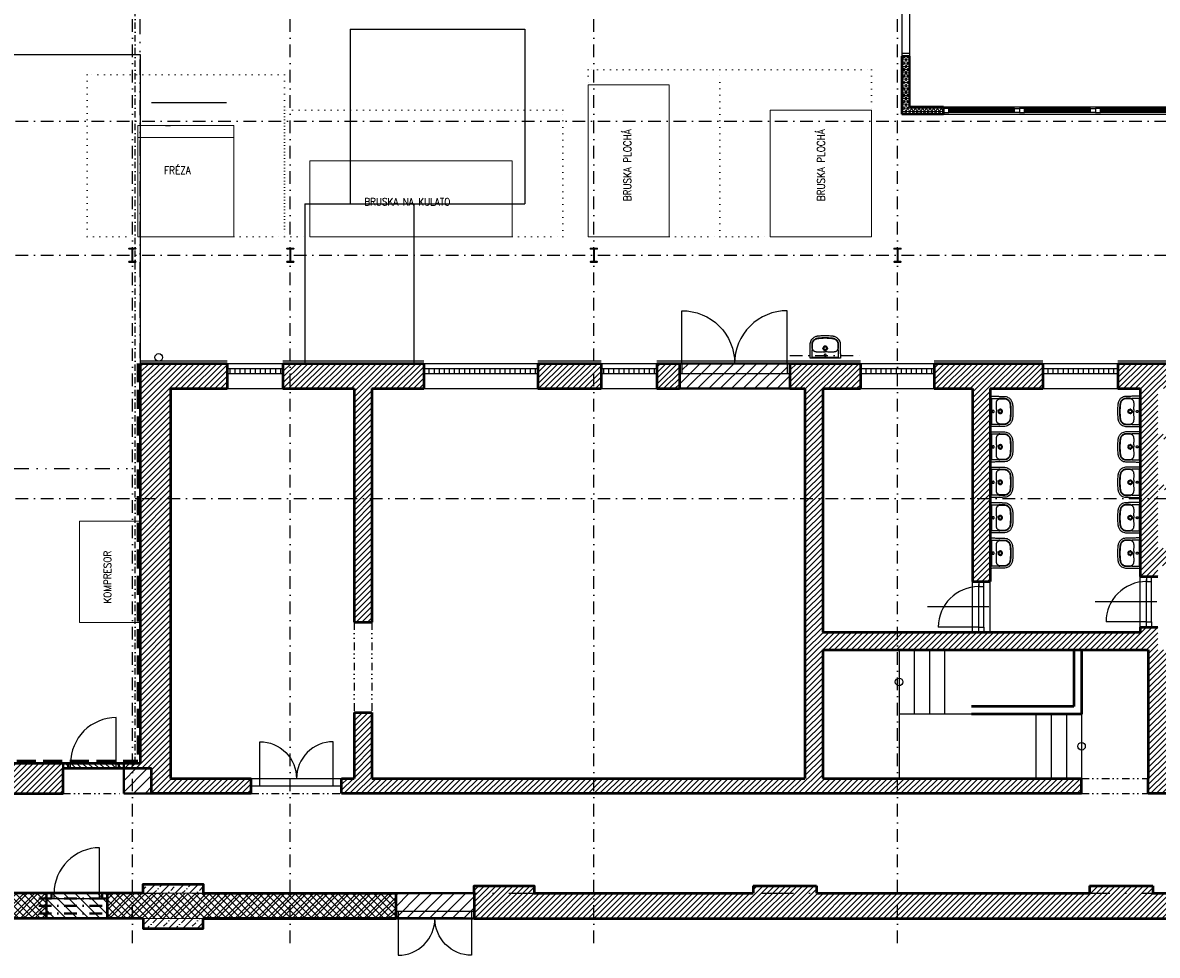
# Model space of a CAD drawing. Header units: millimetres. Extents: x -4391 to 67275, y -2375 to 26731.
# Tile 3 of 7: x 26203 to 48623, y -1225 to 17200. Entities that reach past the tile are written whole.
import ezdxf

# ---------------------------------------------------------------- set-up
doc = ezdxf.new("R2010")
doc.units = ezdxf.units.MM
for name, pattern in [('DASHDOT', [0.5, 0.25, -0.125, 0, -0.125]), ('DIVIDE', [8, 3, -1.5, 0.25, -1.5, 0.25, -1.5]), ('DOT', [1.75, 0.25, -1.5]), ('HIDDEN', [3.5, 2.5, -1]), ('TEČKOVANÁ', [6.35, 0, -6.35])]:
    doc.linetypes.add(name, pattern=pattern)
doc.layers.add('CKDVERE_DORAZ', color=7, linetype='DOT', lineweight=25, plot=False)
for name, color, linetype in [('IN_BLOKY_ZT', 161, 'Continuous'), ('IN_BP_BOURACI PRACE', 40, 'Continuous'), ('IN_BP_SRAFA', 40, 'Continuous'), ('IN_C_CERCHOVANA', 7, 'DIVIDE'), ('IN_C_OSA', 6, 'DASHDOT'), ('IN_C_TENKA', 7, 'Continuous'), ('IN_NS_CERCHOVAMA', 20, 'DIVIDE'), ('IN_NS_TENKA', 20, 'Continuous'), ('IN_NS_VYPLNE OTVORU', 16, 'Continuous'), ('IN_VYPLNE OTVORU', 151, 'Continuous')]:
    doc.layers.add(name, color=color, linetype=linetype)
for name, color, linetype, lineweight in [('IN_C_TLUSTA', 5, 'Continuous', 50), ('IN_NS_TLUSTA', 1, 'Continuous', 40), ('IN_SLOUPY', 6, 'Continuous', 30), ('IN_SRAFY', 8, 'Continuous', 9)]:
    doc.layers.add(name, color=color, linetype=linetype, lineweight=lineweight)
doc.layers.add('IN_HELP', color=6, linetype='Continuous', plot=False)
doc.styles.add('ROMAND', font='romand.shx', dxfattribs={"width": 0.85})
doc.linetypes.add('HRANICE2', pattern='A,6.35,-2.54,[132,ltypeshp.shx,S=2.54,R=0,X=-2.54,Y=0],-2.54,25.4', length=36.83)
pattern_1 = [(45, (-294035.476, 10237.565), (-56.1266, 56.1266), [])]
pattern_2 = [(45, (-294035.48, 10237.56), (-112.2532, 112.2532), [])]
pattern_3 = [(45, (-294035.48, 10237.56), (-106.06602, 106.06602), []), (45, (-293964.76, 10237.56), (-106.06602, 106.06602), []), (135, (-294035.48, 10237.56), (-70.710678, -70.710678), [])]

# ---------------------------------------------------------------- blocks, each defined once
blk = doc.blocks.new('umyvadlo02')
for p, q in [((287, 0), (-287, 0)), ((-256, -24), (256, -24)), ((-256, -24), (-256, -155)), ((-245, -155), (-245, -155)), ((-164, -123), (-164, -123)), ((164, -123), (164, -123)), ((256, -155), (256, -24))]:
    blk.add_line(p, q)
for centre, radius, start, end in [((-3172, 11), 2921, 356.0078, 356.4663), ((-45, -207), 214, 176.0078, 177.7144), ((-149, -202), 101, 174.2213, 177.654), ((-171, -200), 79.3, 158.2149, 174.2213), ((-183, -195), 66.2, 146.7828, 158.2149), ((-1, -198), 43.2, 167.4337, 179.9662), ((-21, 8455), 8579, 269.8764, 270.1385), ((19, -7830), 7706, 89.8467, 90.1385), ((1, -198), 43.2, 0.0218, 12.5783), ((178, -198), 72, 22.2487, 32.7535), ((175, -199), 75, 5.3151, 22.2487), ((112, -205), 138, 2.8096, 5.3151), ((2439, -37), 2186, 183.4566, 184.0693), ((63, -206), 196, 2.2085, 4.0693)]:
    blk.add_arc(centre, radius, start, end)
for points, degree in [([(-287, 0), (-291, 0), (-294, 0), (-301, 0), (-300, 0), (-300, 0)], 5), ([(300, 0), (300, 0), (301, 0), (294, 0), (291, 0), (287, 0)], 5), ([(-256, -155), (-256, -156), (-256, -157), (-256, -160), (-256, -163), (-256, -166), (-256, -168), (-257, -169)], 3), ([(257, -169), (257, -168), (256, -166), (256, -163), (256, -160), (256, -157), (256, -156), (256, -155)], 3)]:
    blk.add_open_spline(points, degree=degree)
for points, degree, knots in [([(-300, 0), (-300, 0), (-300, -15), (-300, -24)], 1, [600.373143, 600.373143, 600.51024, 615.933195, 624.329372, 624.329372]), ([(300, -24), (300, -15), (300, 0), (300, 0)], 1, [0, 0, 8.396177, 23.819133, 23.95623, 23.95623]), ([(-300, -24), (-300, -50), (-299, -104), (-298, -172), (-298, -221), (-297, -249), (-297, -264), (-297, -276), (-296, -283), (-296, -289), (-295, -305), (-288, -333), (-271, -366), (-250, -391), (-228, -410), (-203, -425), (-181, -433), (-163, -438), (-152, -440), (-142, -441), (-134, -442), (-121, -444), (-76, -448), (-34, -450), (0, -450)], 3, [624.329372, 624.329372, 624.329372, 624.329372, 702.954481, 784.872453, 830.951627, 847.339519, 869.099473, 876.286618, 885.594721, 889.203185, 893.06913, 934.29152, 975.506743, 1003.663293, 1032.591568, 1061.523462, 1090.200355, 1103.007356, 1116.545068, 1124.93032, 1133.080278, 1141.824147, 1164.862029, 1267.315864, 1267.315864, 1267.315864, 1267.315864]), ([(-258, -198), (-259, -200), (-259, -204), (-259, -209), (-259, -216), (-259, -223), (-259, -235), (-259, -245), (-259, -256), (-259, -262), (-259, -269), (-259, -275), (-259, -282), (-258, -288), (-257, -298), (-255, -310), (-249, -326), (-241, -342), (-229, -358), (-211, -374), (-191, -387), (-172, -394), (-161, -397), (-154, -399), (-147, -400), (-136, -401), (-113, -404), (-66, -408), (-26, -409), (0, -409)], 3, [175.048841, 175.048841, 175.048841, 175.048841, 180.891155, 187.66553, 190.097243, 200.971297, 207.107662, 226.924402, 232.691241, 237.690518, 245.872119, 253.117634, 257.691167, 265.085682, 272.24233, 285.758915, 303.884333, 322.571574, 341.132044, 360.794246, 394.866598, 411.87741, 422.527365, 428.832371, 434.893076, 441.844009, 463.483086, 504.881463, 582.882709, 582.882709, 582.882709, 582.882709]), ([(-250, -198), (-250, -200), (-250, -203), (-250, -208), (-250, -216), (-250, -225), (-250, -235), (-250, -244), (-250, -257), (-250, -269), (-250, -280), (-250, -288), (-249, -296), (-247, -308), (-242, -323), (-233, -338), (-222, -352), (-206, -368), (-189, -379), (-174, -385), (-166, -387), (-159, -389), (-152, -391), (-145, -392), (-138, -393), (-128, -394), (-108, -396), (-65, -399), (-26, -401), (0, -401)], 3, [979.515725, 979.515725, 979.515725, 979.515725, 984.998793, 989.193783, 994.506217, 1008.836262, 1014.564091, 1025.67181, 1035.775102, 1052.873813, 1062.576161, 1068.957794, 1075.078432, 1087.407323, 1104.896786, 1122.232394, 1140.496235, 1158.413781, 1190.38659, 1200.50569, 1206.374096, 1216.605643, 1222.213255, 1228.037047, 1234.961214, 1245.092548, 1256.793198, 1296.845648, 1374.248337, 1374.248337, 1374.248337, 1374.248337]), ([(-164, -123), (-166, -123), (-172, -124), (-180, -124), (-189, -126), (-199, -128), (-208, -132), (-216, -137), (-225, -143), (-232, -151), (-236, -156), (-238, -159)], 3, [850.913163, 850.913163, 850.913163, 850.913163, 858.963388, 866.231581, 877.085686, 886.260054, 895.260314, 905.875022, 916.564351, 927.072225, 937.310546, 937.310546, 937.310546, 937.310546]), ([(-39, -124), (-52, -124), (-68, -124), (-94, -123), (-113, -123), (-133, -123), (-146, -123), (-156, -123), (-161, -123), (-164, -123)], 3, [726.376125, 726.376125, 726.376125, 726.376125, 763.622224, 776.430836, 804.676477, 819.055623, 835.490807, 843.719456, 850.904433, 850.904433, 850.904433, 850.904433]), ([(0, -242), (-6, -242), (-14, -240), (-25, -235), (-34, -227), (-40, -218), (-43, -207), (-44, -201), (-44, -198)], 3, [-68.665418, -68.665418, -68.665418, -68.665418, -51.296816, -42.590342, -34.181869, -16.861064, -8.510528, 0, 0, 0, 0]), ([(-43, -189), (-42, -184), (-38, -175), (-28, -164), (-17, -158), (-7, -155), (-2, -155), (0, -155)], 3, [9.459226, 9.459226, 9.459226, 9.459226, 24.117237, 38.862114, 53.669389, 61.303478, 68.668558, 68.668558, 68.668558, 68.668558]), ([(-29, -198), (-29, -196), (-28, -193), (-27, -187), (-24, -182), (-20, -178), (-16, -175), (-9, -171), (-4, -170), (0, -170)], 3, [44.736035, 44.736035, 44.736035, 44.736035, 50.403646, 55.91951, 61.571197, 67.020032, 72.442686, 78.078755, 89.405769, 89.405769, 89.405769, 89.405769]), ([(0, -227), (-2, -227), (-6, -226), (-11, -225), (-16, -222), (-20, -218), (-24, -214), (-27, -208), (-29, -202), (-29, -198)], 3, [0, 0, 0, 0, 5.771404, 11.358994, 16.760694, 22.424371, 27.849839, 33.48032, 44.736035, 44.736035, 44.736035, 44.736035]), ([(0, -80), (-3, -80), (-8, -79), (-15, -75), (-19, -68), (-21, -60), (-19, -52), (-15, -45), (-8, -41), (-3, -40), (0, -40)], 3, [0, 0, 0, 0, 8.041153, 16.003729, 24.145465, 32.059, 40.064065, 48.100306, 56.065262, 64.20975, 64.20975, 64.20975, 64.20975]), ([(0, -450), (34, -450), (76, -448), (121, -444), (134, -442), (142, -441), (152, -440), (163, -438), (181, -433), (203, -425), (228, -410), (250, -391), (271, -366), (288, -333), (295, -305), (296, -289), (296, -283), (297, -276), (297, -264), (297, -249), (298, -221), (298, -172), (299, -104), (300, -50), (300, -24)], 3, [-642.986491, -642.986491, -642.986491, -642.986491, -540.532657, -517.494775, -508.750906, -500.600948, -492.215696, -478.677984, -465.870983, -437.194089, -408.262196, -379.333921, -351.177371, -309.962147, -268.739757, -264.873812, -261.265349, -251.957246, -244.770101, -223.010147, -206.622255, -160.54308, -78.625109, 0, 0, 0, 0]), ([(0, -40), (3, -40), (8, -41), (15, -45), (19, -52), (21, -60), (19, -68), (15, -75), (8, -79), (3, -80), (0, -80)], 3, [64.20975, 64.20975, 64.20975, 64.20975, 72.354238, 80.319194, 88.355435, 96.3605, 104.274035, 112.415771, 120.378347, 128.4195, 128.4195, 128.4195, 128.4195]), ([(0, -155), (2, -155), (7, -155), (17, -158), (28, -164), (38, -175), (42, -184), (43, -189)], 3, [68.668558, 68.668558, 68.668558, 68.668558, 76.033638, 83.667727, 98.475003, 113.219879, 127.877891, 127.877891, 127.877891, 127.877891]), ([(0, -170), (4, -170), (9, -171), (16, -175), (20, -178), (24, -182), (27, -187), (28, -193), (29, -196), (29, -198)], 3, [89.405769, 89.405769, 89.405769, 89.405769, 100.732783, 106.368852, 111.791506, 117.240341, 122.892028, 128.407892, 134.075503, 134.075503, 134.075503, 134.075503]), ([(29, -198), (29, -202), (27, -208), (24, -214), (20, -218), (16, -222), (11, -225), (6, -226), (2, -227), (0, -227)], 3, [134.075503, 134.075503, 134.075503, 134.075503, 145.331218, 150.961699, 156.387167, 162.050844, 167.452544, 173.040134, 178.811538, 178.811538, 178.811538, 178.811538]), ([(44, -198), (44, -201), (43, -207), (40, -218), (34, -227), (25, -235), (14, -240), (6, -242), (0, -242)], 3, [137.337116, 137.337116, 137.337116, 137.337116, 145.847644, 154.19818, 171.518985, 179.927458, 188.633932, 206.002534, 206.002534, 206.002534, 206.002534]), ([(0, -401), (26, -401), (65, -399), (108, -396), (128, -394), (138, -393), (145, -392), (152, -391), (159, -389), (166, -387), (174, -385), (189, -379), (206, -368), (222, -352), (233, -338), (242, -323), (247, -308), (249, -296), (250, -288), (250, -280), (250, -269), (250, -257), (250, -244), (250, -235), (250, -225), (250, -216), (250, -208), (250, -203), (250, -200), (250, -198)], 3, [0, 0, 0, 0, 77.402688, 117.455139, 129.155789, 139.287123, 146.21129, 152.035082, 157.642694, 167.874241, 173.742647, 183.861746, 215.834556, 233.752102, 252.015943, 269.351551, 286.841014, 299.169905, 305.290543, 311.672176, 321.374524, 338.473235, 348.576526, 359.684246, 365.412075, 379.74212, 385.054554, 389.249544, 394.732611, 394.732611, 394.732611, 394.732611]), ([(0, -409), (26, -409), (66, -408), (113, -404), (136, -401), (147, -400), (154, -399), (161, -397), (172, -394), (191, -387), (211, -374), (229, -358), (241, -342), (249, -326), (255, -310), (257, -298), (258, -288), (259, -282), (259, -275), (259, -269), (259, -262), (259, -256), (259, -245), (259, -235), (259, -223), (259, -216), (259, -209), (259, -204), (259, -200), (258, -198)], 3, [582.882709, 582.882709, 582.882709, 582.882709, 660.883955, 702.282331, 723.921408, 730.872341, 736.933047, 743.238052, 753.888008, 770.898819, 804.971172, 824.633373, 843.193843, 861.881084, 880.006503, 893.523087, 900.679736, 908.07425, 912.647783, 919.893298, 928.074899, 933.074176, 938.841015, 958.657755, 964.79412, 975.668174, 978.099887, 984.874262, 990.716576, 990.716576, 990.716576, 990.716576]), ([(164, -123), (161, -123), (156, -123), (146, -123), (133, -123), (113, -123), (94, -123), (68, -124), (52, -124), (39, -124)], 3, [523.343903, 523.343903, 523.343903, 523.343903, 530.528881, 538.757529, 555.192714, 569.57186, 597.8175, 610.626113, 647.872212, 647.872212, 647.872212, 647.872212]), ([(238, -159), (236, -156), (232, -151), (225, -143), (216, -137), (208, -132), (199, -128), (189, -126), (180, -124), (172, -124), (166, -123), (164, -123)], 3, [436.937791, 436.937791, 436.937791, 436.937791, 447.176112, 457.683986, 468.373315, 478.988023, 487.988283, 497.162651, 508.016755, 515.284948, 523.335174, 523.335174, 523.335174, 523.335174])]:
    blk.add_open_spline(points, degree=degree, knots=knots)

msp = doc.modelspace()

# ---------------------------------------------------------------- hatches: boundary and pattern name
at = {"layer": 'IN_BP_SRAFA', "lineweight": 30}
h = msp.add_hatch(dxfattribs=at)
h.set_pattern_fill('ANSI31', scale=25, angle=90)
h.set_pattern_definition([(135, (-294035.476, 10237.565), (-56.1266, -56.1266), [])])
h.paths.add_polyline_path([(27000, 2570), (28200, 2570), (28200, 2470), (27000, 2470)])
h = msp.add_hatch(dxfattribs=at)
h.set_pattern_fill('ANSI31', scale=50, angle=90)
h.set_pattern_definition([(135, (-295965, 10237.56), (-112.2532, -112.2532), [])])
h.paths.add_polyline_path([(27273, -100), (26773, -100), (26673, -100), (26673, -500), (27273, -500)])
h.paths.add_polyline_path([(26773, 0), (26673, 0), (26673, -100), (26773, -100)])
h.paths.add_polyline_path([(26823, 0), (26773, 0), (26773, -100), (26823, -100)])
h.paths.add_polyline_path([(27273, 0), (26823, 0), (26823, -100), (27273, -100)])
h.paths.add_polyline_path([(27723, 0), (27273, 0), (27273, -100), (27723, -100)])
h.paths.add_polyline_path([(27773, 0), (27723, 0), (27723, -100), (27773, -100)])
h.paths.add_polyline_path([(27873, 0), (27773, 0), (27773, -100), (27873, -100)])
h.paths.add_polyline_path([(27873, -100), (27773, -100), (27273, -100), (27273, -500), (27873, -500)])
at = {"layer": 'IN_SRAFY'}
h = msp.add_hatch(dxfattribs=at)
h.set_pattern_fill('NET3', scale=20)
h.set_pattern_definition([(0, (-294035.476, 6112.36), (0, 63.5), []), (60, (-294035.476, 6112.36), (-54.992613, 31.75), []), (120, (-294035.476, 6112.36), (-54.992613, -31.75), [])])
h.paths.add_polyline_path([(43725, 16540), (43575, 16540), (43575, 15390), (44400, 15390), (44400, 15540), (43725, 15540)])
h = msp.add_hatch(dxfattribs=at)
h.set_pattern_fill('ANSI31', scale=25)
h.set_pattern_definition([(45, (28279.275, 2527.34), (-56.1266, 56.1266), [])])
h.paths.add_polyline_path([(28370, 2570), (28200, 2570), (28200, 2470), (28370, 2470)])
h.paths.add_polyline_path([(47125, 2270), (43490, 2270), (43490, 1970), (47125, 1970)], flags=17)
h.paths.add_polyline_path([(37490, 2270), (33100, 2270), (33100, 3570), (32750, 3570), (32750, 2270), (32505, 2270), (32505, 1970), (37490, 1970)])
h.paths.add_polyline_path([(33100, 7800), (32750, 7800), (32750, 5355), (33100, 5355)])
h.paths.add_polyline_path([(33100, 9970), (34130, 9970), (34130, 10470), (31345, 10470), (31345, 9970), (32750, 9970), (32750, 7800), (33100, 7800)])
h.paths.add_polyline_path([(37490, 10470), (36380, 10470), (36380, 9970), (37490, 9970)])
h.paths.add_polyline_path([(39180, 10470), (38730, 10470), (38730, 9970), (39180, 9970)])
h.paths.add_polyline_path([(37630, 10470), (37490, 10470), (37490, 9970), (37630, 9970)])
h.paths.add_polyline_path([(30245, 10470), (28525, 10470), (28525, 7800), (29125, 7800), (29125, 9970), (30245, 9970)])
h.paths.add_polyline_path([(29125, 7800), (28525, 7800), (28525, 2570), (28370, 2570), (28370, 2470), (28750, 2470), (28750, 1970), (30720, 1970), (30720, 2270), (29125, 2270)])
h.paths.add_polyline_path([(46360, 10470), (44210, 10470), (44210, 9970), (44970, 9970), (44970, 7800), (45320, 7800), (45320, 9970), (46360, 9970)])
h.paths.add_polyline_path([(42760, 10470), (41360, 10470), (41360, 9970), (41660, 9970), (41660, 7800), (42010, 7800), (42010, 9970), (42760, 9970)])
h.paths.add_polyline_path([(42010, 7800), (41660, 7800), (41660, 2270), (37490, 2270), (37490, 1970), (43490, 1970), (43490, 2270), (42010, 2270), (42010, 4810), (43490, 4810), (43490, 5160), (42010, 5160)])
h.paths.add_polyline_path([(49910, 10470), (49490, 10470), (49490, 9970), (49513, 9970), (49910, 9970)])
h.paths.add_polyline_path([(49490, 10470), (47840, 10470), (47840, 9970), (48285, 9970), (48285, 7800), (48635, 7800), (48635, 7948), (48635, 7970), (49490, 7970), (49490, 8070), (48635, 8070), (48635, 8970), (49490, 8970), (49490, 9070), (48635, 9070), (48635, 9970), (49490, 9970)])
h.paths.add_polyline_path([(44970, 6160), (45320, 6160), (45320, 7800), (44970, 7800)])
h.paths.add_polyline_path([(48285, 6260), (48635, 6260), (48635, 6470), (49490, 6470), (49490, 6820), (48635, 6820), (48635, 7800), (48285, 7800)])
h.paths.add_polyline_path([(48635, 5260), (48285, 5260), (48285, 5160), (43490, 5160), (43490, 4810), (48445, 4810), (48445, 2270), (48445, 1970), (48945, 1970), (48945, 2270), (48795, 2270), (48795, 4810), (48635, 4810)])
at = {"layer": 'IN_SRAFY', "lineweight": 30}
h = msp.add_hatch(dxfattribs=at)
h.set_pattern_fill('ANSI31', scale=50)
h.set_pattern_definition(pattern_2)
h.paths.add_polyline_path([(39180, 10270), (39180, 9970), (41360, 9970), (41360, 10270)])
h.paths.add_polyline_path([(41310, 10270), (41310, 10470), (39230, 10470), (39230, 10270)])
at = {"layer": 'IN_SRAFY'}
h = msp.add_hatch(dxfattribs=at)
h.set_pattern_fill('ANSI31', scale=25)
h.set_pattern_definition(pattern_1)
h.paths.add_polyline_path([(26110, 2570), (26110, 1970), (27000, 1970), (27000, 2570)])
h.paths.add_polyline_path([(25640, 1970), (26110, 1970), (26110, 2570), (20110, 2570), (20110, 1970), (24365, 1970), (24365, 2470), (25640, 2470)])
h.paths.add_polyline_path([(20035, 2420), (20035, 1970), (20035, 1970), (20110, 1970), (20110, 2570), (20035, 2570)])
at = {"layer": 'IN_SRAFY', "lineweight": 30}
h = msp.add_hatch(dxfattribs=at)
h.set_pattern_fill('ANSI31', scale=50)
h.set_pattern_definition(pattern_2)
h.paths.add_polyline_path([(28370, 1970), (28750, 1970), (28750, 2470), (28370, 2470)])
h.paths.add_polyline_path([(28370, 2470), (28200, 2470), (28200, 1970), (28370, 1970)])
at = {"layer": 'IN_SRAFY'}
h = msp.add_hatch(dxfattribs=at)
h.set_pattern_fill('ANSI31', scale=25)
h.set_pattern_definition(pattern_1)
h.paths.add_polyline_path([(66221, 0), (62815, 0), (62815, 1970), (67275, 1970), (67275, 2270), (62665, 2270), (62665, 1970), (62665, 0), (61835, 0), (61490, 0), (61490, -500), (66221, -500)])
h.paths.add_polyline_path([(37490, 0), (36309, 0), (36309, 150), (35123, 150), (35123, -500), (37490, -500)])
h.paths.add_polyline_path([(43490, 0), (41885, 0), (40635, 0), (40635, 0), (37490, 0), (37490, -500), (43490, -500)])
h.paths.add_polyline_path([(41885, 150), (40635, 150), (40635, 0), (41885, 0)])
h.paths.add_polyline_path([(49490, 0), (48535, 0), (47285, 0), (47285, 0), (43490, 0), (43490, -500), (49490, -500)])
h.paths.add_polyline_path([(48535, 150), (47285, 150), (47285, 0), (48535, 0)])
h.paths.add_polyline_path([(55490, 0), (55185, 0), (53935, 0), (53935, 0), (49490, 0), (49490, -500), (55490, -500)])
h.paths.add_polyline_path([(55185, 150), (53935, 150), (53935, 0), (55185, 0)])
h.paths.add_polyline_path([(61490, 0), (60585, 0), (60585, 0), (55490, 0), (55490, -500), (61490, -500)])
h.paths.add_polyline_path([(61835, 150), (61490, 150), (61490, 0), (61835, 0)], flags=17)
h.paths.add_polyline_path([(61490, 150), (60585, 150), (60585, 0), (61490, 0)])
h = msp.add_hatch(dxfattribs=at)
h.set_pattern_fill('ZDIVO-STR_PEV', scale=50, pattern_type=2)
h.set_pattern_definition(pattern_3)
h.paths.add_polyline_path([(20110, 0), (20010, 0), (19250, 0), (19250, -500), (20110, -500)])
h.paths.add_polyline_path([(26110, 0), (26010, 0), (20210, 0), (20210, 0), (20110, 0), (20110, -500), (21936, -500), (23173, -500), (26110, -500)])
h.paths.add_polyline_path([(26673, 0), (26210, 0), (26210, 0), (26110, 0), (26110, -500), (26673, -500)])
h = msp.add_hatch(dxfattribs=at)
h.set_pattern_fill('ZDIVO-STR_PEV', scale=50, pattern_type=2)
h.set_pattern_definition(pattern_3)
edge = h.paths.add_edge_path()
edge.add_line((29578, 0), (28583, 0))
edge.add_line((28583, 0), (28470, 0))
edge.add_line((28470, 0), (28470, 0))
edge.add_line((28470, 0), (27873, 0))
edge.add_line((27873, 0), (27873, -500))
edge.add_line((27873, -500), (28583, -500))
edge.add_line((28583, -500), (29528, -500))
edge.add_arc((29154, -487), 375, 358.0818, 366.1683)
edge.add_arc((29330, -198), 317, 308.1817, 398.5056)
edge = h.paths.add_edge_path()
edge.add_line((31490, 0), (29769, 0))
edge.add_line((29769, 0), (29578, 0))
edge.add_arc((29330, -198), 317, -51.8183, 38.5056, ccw=False)
edge.add_arc((29154, -487), 375, -1.9182, 6.1683, ccw=False)
edge.add_line((29528, -500), (29820, -500))
edge.add_line((29820, -500), (31490, -500))
edge.add_line((31490, -500), (31490, 0))
h.paths.add_polyline_path([(33573, 0), (31490, 0), (31490, -500), (33573, -500)])
h = msp.add_hatch(dxfattribs=at)
h.set_pattern_fill('BETON-PROSTY', scale=50, pattern_type=2)
h.set_pattern_definition([(45, (-274221.48, 10237.56), (-141.42136, 141.42136), []), (45, (-274080.05, 10237.56), (-70.71068, 212.13203), [100, -50, 0, -50])])
h.paths.add_polyline_path([(29769, 180), (28583, 180), (28583, 0), (29769, 0)])
h.paths.add_polyline_path([(29769, -500), (28583, -500), (28583, -694), (29769, -694)])
at = {"layer": 'IN_SRAFY', "lineweight": 30}
h = msp.add_hatch(dxfattribs=at)
h.set_pattern_fill('ANSI31', scale=50)
h.set_pattern_definition([(45, (-295377.48, 10237.56), (-112.2532, 112.2532), [])])
h.paths.add_polyline_path([(33573, 0), (33573, -350), (35123, -350), (35123, 0)])
h.paths.add_polyline_path([(33623, -350), (33623, -500), (35073, -500), (35073, -350)])
h.paths.add_polyline_path([(35123, -350), (35073, -350), (35073, -500), (35123, -500)])
h.paths.add_polyline_path([(33573, -500), (33623, -500), (33623, -350), (33573, -350)])

# ---------------------------------------------------------------- linework, layer by layer
at = {"color": 7, "linetype": 'TEČKOVANÁ', "lineweight": 13, "ltscale": 20}
for p, q in [((27475, 16170), (27475, 12970)), ((31375, 16170), (27475, 16170)), ((31375, 16170), (31375, 12970)), ((39975, 16270), (37375, 16270)), ((37375, 16270), (37375, 15970)), ((39975, 12970), (39975, 16270)), ((39975, 12970), (39975, 16270)), ((39975, 16270), (42975, 16270)), ((42975, 16270), (42975, 15470)), ((36875, 15470), (31375, 15470)), ((31375, 15470), (31375, 12970)), ((36875, 12970), (36875, 15470)), ((27475, 12970), (28475, 12970)), ((30375, 12970), (31375, 12970)), ((31375, 12970), (31875, 12970)), ((35875, 12970), (36875, 12970)), ((38975, 12970), (39975, 12970)), ((39975, 12970), (40975, 12970))]:
    msp.add_line(p, q, dxfattribs=at)
at = {"color": 7, "linetype": 'Continuous', "lineweight": 15}
for p, q in [((37375, 15970), (37375, 12970)), ((38975, 15970), (37375, 15970)), ((38975, 12970), (38975, 15970)), ((40975, 15470), (40975, 12970)), ((42975, 15470), (40975, 15470)), ((42975, 12970), (42975, 15470)), ((28475, 15170), (30375, 15170)), ((28475, 14934), (28475, 15170)), ((30375, 15170), (30375, 14934)), ((28475, 14934), (28475, 12970)), ((28475, 14934), (30375, 14934)), ((30375, 12970), (30375, 14934)), ((31875, 14470), (31875, 12970)), ((35875, 14470), (31875, 14470)), ((35875, 12970), (35875, 14470)), ((28475, 12970), (30375, 12970)), ((31875, 12970), (35875, 12970)), ((37375, 12970), (38975, 12970)), ((40975, 12970), (42975, 12970))]:
    msp.add_line(p, q, dxfattribs=at)
at = {"color": 7, "linetype": 'Continuous', "lineweight": 13, "ltscale": 20}
for p, q in [((27325, 7350), (27325, 5350)), ((28525, 7350), (27325, 7350)), ((28525, 5350), (28525, 7350)), ((27325, 5350), (28525, 5350))]:
    msp.add_line(p, q, dxfattribs=at)
at = {"layer": 'CKDVERE_DORAZ', "color": 7, "ltscale": 250}
for p, q in [((45095, 5160), (45095, 6160)), ((48410, 5260), (48410, 6260))]:
    msp.add_line(p, q, dxfattribs=at)
at = {"layer": 'Defpoints', "color": 7}
for p, q in [((32675, 17070), (32675, 13620)), ((32675, 17070), (36125, 17070)), ((36125, 17070), (36125, 13620)), ((32675, 13620), (36125, 13620))]:
    msp.add_line(p, q, dxfattribs=at)
at = {"layer": 'IN_BP_BOURACI PRACE', "color": 7}
for p, q in [((30245, 10370), (31345, 10370)), ((34130, 10370), (36380, 10370)), ((37630, 10370), (38730, 10370)), ((39180, 10470), (41360, 10470)), ((39230, 10470), (39230, 10270)), ((41310, 10470), (41310, 10270)), ((30245, 10270), (31345, 10270)), ((34130, 10270), (36380, 10270)), ((37630, 10270), (38730, 10270)), ((39180, 10270), (41360, 10270)), ((33573, -350), (35123, -350)), ((33623, -350), (33623, -500)), ((35073, -350), (35073, -500)), ((33573, -500), (35123, -500))]:
    msp.add_line(p, q, dxfattribs=at)
for points in [[(39230, 10470), (39230, 11510, -0.414214), (40270, 10470)], [(41310, 10470), (41310, 11510, 0.414214), (40270, 10470)], [(33623, -500), (33623, -1225, 0.414214), (34348, -500)], [(35073, -500), (35073, -1225, -0.414214), (34348, -500)]]:
    msp.add_lwpolyline(points, format="xyb", dxfattribs=at)
msp.add_circle((28891, 10587), 75, dxfattribs=at)
at = {"layer": 'IN_C_CERCHOVANA', "color": 7, "ltscale": 50}
for p, q in [((32750, 5355), (32750, 3570)), ((33100, 5355), (33100, 3570)), ((47125, 2270), (48445, 2270)), ((27000, 1970), (28200, 1970)), ((30720, 1970), (32505, 1970)), ((47125, 1970), (48445, 1970))]:
    msp.add_line(p, q, dxfattribs=at)
at = {"layer": 'IN_C_OSA', "color": 7, "ltscale": 1000}
for p, q in [((28370, -986), (28370, 26231)), ((31490, -986), (31490, 26231)), ((37490, -986), (37490, 26231)), ((43490, -986), (43490, 26231)), ((-2944, 15255), (62057, 15255)), ((-2944, 12605), (62057, 12605)), ((-2944, 7800), (62057, 7800))]:
    msp.add_line(p, q, dxfattribs=at)
at = {"layer": 'IN_C_OSA', "color": 7, "ltscale": 2500}
msp.add_line((-2944, 0), (62057, 0), dxfattribs=at)
at = {"layer": 'IN_C_TENKA', "color": 7}
for p, q in [((28748, 15620), (30230, 15620)), ((44400, 15540), (48900, 15540)), ((44400, 15390), (48900, 15390)), ((29025, 15170), (29125, 15170)), ((31775, 13620), (31775, 10470)), ((31775, 13620), (33930, 13620)), ((33930, 13620), (33930, 10470)), ((30245, 10470), (31345, 10470)), ((34130, 10470), (36380, 10470)), ((37630, 10470), (38730, 10470)), ((42760, 10470), (44210, 10470)), ((46360, 10470), (47840, 10470)), ((30245, 9970), (31345, 9970)), ((34130, 9970), (36380, 9970)), ((37630, 9970), (38730, 9970)), ((42760, 9970), (44210, 9970)), ((46360, 9970), (47840, 9970)), ((43520, 4810), (43520, 2270)), ((43820, 4810), (43820, 3540)), ((44120, 4810), (44120, 3540)), ((44420, 4810), (44420, 3540)), ((47125, 3540), (43520, 3540)), ((46225, 3540), (46225, 2270)), ((46525, 3540), (46525, 2270)), ((46825, 3540), (46825, 2270))]:
    msp.add_line(p, q, dxfattribs=at)
msp.add_lwpolyline([(47125, 2270), (42010, 2270), (42010, 4810), (47125, 4810)], close=True, dxfattribs=at)
for centre in [(43520, 4175), (47125, 2905)]:
    msp.add_circle(centre, 75, dxfattribs=at)
at = {"layer": 'IN_C_TLUSTA', "color": 7}
for p, q in [((28525, 10470), (28525, 2570)), ((28525, 10470), (30245, 10470)), ((30245, 10470), (30245, 9970)), ((31345, 10470), (31345, 9970)), ((31345, 10470), (34130, 10470)), ((34130, 10470), (34130, 9970)), ((36380, 10470), (36380, 9970)), ((36380, 10470), (37630, 10470)), ((37630, 10470), (37630, 9970)), ((38730, 10470), (38730, 9970)), ((38730, 10470), (39180, 10470)), ((39180, 10470), (39180, 9970)), ((41360, 10470), (41360, 9970)), ((41360, 10470), (42760, 10470)), ((42760, 10470), (42760, 9970)), ((44210, 10470), (44210, 9970)), ((44210, 10470), (46360, 10470)), ((46360, 10470), (46360, 9970)), ((47840, 10470), (47840, 9970)), ((47840, 10470), (49910, 10470)), ((29125, 9970), (29125, 2270)), ((29125, 9970), (30245, 9970)), ((31345, 9970), (32750, 9970)), ((32750, 9970), (32750, 5355)), ((33100, 9970), (34130, 9970)), ((33100, 9970), (33100, 5355)), ((36380, 9970), (37630, 9970)), ((38730, 9970), (39180, 9970)), ((41360, 9970), (41660, 9970)), ((41660, 9970), (41660, 2270)), ((42010, 9970), (42760, 9970)), ((42010, 9970), (42010, 5160)), ((44210, 9970), (44970, 9970)), ((44970, 9970), (44970, 6160)), ((45320, 9970), (46360, 9970)), ((45320, 9970), (45320, 6160)), ((47840, 9970), (48285, 9970)), ((48285, 9970), (48285, 6260)), ((32750, 5355), (33100, 5355)), ((42010, 5160), (44970, 5160)), ((45320, 5160), (46790, 5160)), ((45320, 5160), (48285, 5160)), ((48285, 5260), (48285, 5160)), ((42010, 4810), (48445, 4810)), ((42010, 4810), (42010, 2270)), ((46975, 4810), (46975, 3690)), ((47125, 4810), (47125, 3540)), ((48445, 4810), (48445, 2270)), ((46975, 3690), (44954, 3690)), ((32750, 3570), (32750, 2270)), ((32750, 3570), (33100, 3570)), ((33100, 3570), (33100, 2270)), ((47125, 3540), (44954, 3540)), ((19785, 2570), (28525, 2570)), ((27000, 1970), (27000, 2470)), ((27000, 2470), (28750, 2470)), ((28750, 1970), (28750, 2470)), ((29125, 2270), (30720, 2270)), ((30720, 1970), (30720, 2270)), ((32505, 1970), (32505, 2270)), ((32505, 2270), (32750, 2270)), ((33100, 2270), (41660, 2270)), ((42010, 2270), (47125, 2270)), ((47125, 1970), (47125, 2270)), ((48445, 1970), (48445, 2270)), ((25640, 1970), (27000, 1970)), ((30720, 1970), (28750, 1970)), ((47125, 1970), (32505, 1970)), ((48945, 1970), (48445, 1970)), ((28583, 0), (23122, 0)), ((27839, 0), (27873, 0)), ((27873, 0), (27873, -500)), ((33573, 0), (33573, -500)), ((35123, 0), (35123, -500)), ((36309, 0), (40635, 0)), ((40635, 150), (41885, 150)), ((40635, 150), (40635, 0)), ((41885, 150), (41885, 0)), ((41885, 0), (43065, 0)), ((41885, 0), (47285, 0)), ((47285, 150), (48535, 150)), ((47285, 150), (47285, 0)), ((48535, 150), (48535, 0)), ((48535, 0), (53935, 0)), ((28583, -500), (23122, -500)), ((34915, -500), (29803, -500)), ((35123, -500), (66221, -500))]:
    msp.add_line(p, q, dxfattribs=at)
at = {"layer": 'IN_C_TLUSTA', "color": 7, "ltscale": 250}
for p, q in [((44970, 6160), (45320, 6160)), ((48285, 6260), (48635, 6260)), ((44970, 5160), (45320, 5160)), ((48285, 5260), (48635, 5260))]:
    msp.add_line(p, q, dxfattribs=at)
at = {"layer": 'IN_C_TLUSTA', "color": 7}
for points in [[(28583, 0), (28583, 180), (29769, 180), (29769, 0), (33573, 0)], [(35123, 0), (35123, 150), (36309, 150), (36309, 0)], [(28583, -500), (28583, -694), (29769, -694), (29769, -500), (33573, -500)]]:
    msp.add_lwpolyline(points, dxfattribs=at)
at = {"layer": 'IN_HELP', "color": 7}
msp.add_lwpolyline([(22325, 16570), (28525, 16570), (28525, 2570), (17235, 2570), (17235, 6350), (22325, 6350), (22325, 16570)], close=True, dxfattribs=at)
at = {"layer": 'IN_NS_CERCHOVAMA', "color": 7, "linetype": 'DASHDOT', "ltscale": 500}
msp.add_line((28425, 2570), (28425, 21740), dxfattribs=at)
at = {"layer": 'IN_NS_CERCHOVAMA', "color": 7, "ltscale": 100}
for p, q in [((28525, 2570), (28525, 21740)), ((2025, 8395), (28425, 8395))]:
    msp.add_line(p, q, dxfattribs=at)
at = {"layer": 'IN_NS_TENKA', "color": 7, "linetype": 'DASHDOT', "ltscale": 1000}
msp.add_line((41360, 10626), (42760, 10626), dxfattribs=at)
at = {"layer": 'IN_NS_TENKA', "color": 7, "linetype": 'HRANICE2', "ltscale": 15}
for p, q in [((28525, 10520), (30245, 10520)), ((31345, 10520), (34130, 10520)), ((36380, 10520), (37630, 10520)), ((38730, 10520), (42760, 10520)), ((44210, 10520), (46360, 10520)), ((47840, 10520), (49910, 10520))]:
    msp.add_line(p, q, dxfattribs=at)
at = {"layer": 'IN_NS_TLUSTA', "color": 7}
for p, q in [((43575, 15390), (43575, 16540)), ((43725, 16540), (43575, 16540)), ((43725, 15540), (43725, 16540)), ((44400, 15540), (43725, 15540)), ((44400, 15390), (44400, 15540)), ((44400, 15390), (43575, 15390)), ((39180, 10470), (41360, 10470)), ((39180, 9970), (41360, 9970)), ((27000, 1970), (27000, 2570)), ((27000, 2570), (27100, 2570)), ((27000, 2470), (27100, 2470)), ((27100, 2470), (27100, 2570)), ((28100, 2570), (28200, 2570)), ((28100, 2470), (28100, 2570)), ((28100, 2470), (28200, 2470)), ((28200, 1970), (28200, 2570)), ((28200, 1970), (28750, 1970)), ((26673, -500), (26673, 0)), ((26673, 0), (26773, 0)), ((26773, -100), (26773, 0)), ((27773, 0), (27873, 0)), ((27773, -100), (27773, 0)), ((27873, -500), (27873, 0)), ((33573, 0), (35123, 0)), ((26673, -100), (26773, -100)), ((27773, -100), (27873, -100)), ((33573, -500), (35123, -500))]:
    msp.add_line(p, q, dxfattribs=at)
at = {"layer": 'IN_NS_TLUSTA', "color": 7, "linetype": 'HIDDEN', "ltscale": 150}
for p in [(28475, 10470), (19785, 2620)]:
    msp.add_line(p, (28475, 2620), dxfattribs=at)
at = {"layer": 'IN_NS_TLUSTA', "color": 7, "linetype": 'DASHDOT', "ltscale": 1000}
for p, q in [((26523, -100), (28023, -100)), ((26523, -250), (28023, -250)), ((26523, -400), (28023, -400))]:
    msp.add_line(p, q, dxfattribs=at)
at = {"layer": 'IN_NS_VYPLNE OTVORU', "color": 7}
for p, q in [((43575, 18640), (43575, 16540)), ((43725, 18640), (43725, 16540)), ((43725, 16590), (43575, 16590)), ((45800, 15505), (44450, 15505)), ((45800, 15475), (44500, 15475)), ((47300, 15505), (45950, 15505)), ((47300, 15475), (46000, 15475)), ((48800, 15505), (47450, 15505)), ((48800, 15475), (47500, 15475)), ((45800, 15455), (44500, 15455)), ((45800, 15425), (44500, 15425)), ((47300, 15455), (46000, 15455)), ((47300, 15425), (46000, 15425)), ((48800, 15455), (47500, 15455)), ((48800, 15425), (47500, 15425)), ((30295, 10370), (30295, 10270)), ((30395, 10370), (30395, 10270)), ((30495, 10370), (30495, 10270)), ((30595, 10370), (30595, 10270)), ((30695, 10370), (30695, 10270)), ((30795, 10370), (30795, 10270)), ((30895, 10370), (30895, 10270)), ((30995, 10370), (30995, 10270)), ((31095, 10370), (31095, 10270)), ((31195, 10370), (31195, 10270)), ((31295, 10370), (31295, 10270)), ((34230, 10370), (34230, 10270)), ((34330, 10370), (34330, 10270)), ((34430, 10370), (34430, 10270)), ((34530, 10370), (34530, 10270)), ((34630, 10370), (34630, 10270)), ((34730, 10370), (34730, 10270)), ((34830, 10370), (34830, 10270)), ((34930, 10370), (34930, 10270)), ((35030, 10370), (35030, 10270)), ((35130, 10370), (35130, 10270)), ((35230, 10370), (35230, 10270)), ((35330, 10370), (35330, 10270)), ((35430, 10370), (35430, 10270)), ((35530, 10370), (35530, 10270)), ((35630, 10370), (35630, 10270)), ((35730, 10370), (35730, 10270)), ((35830, 10370), (35830, 10270)), ((35930, 10370), (35930, 10270)), ((36030, 10370), (36030, 10270)), ((36130, 10370), (36130, 10270)), ((36230, 10370), (36230, 10270)), ((36330, 10370), (36330, 10270)), ((37680, 10370), (37680, 10270)), ((37780, 10370), (37780, 10270)), ((37880, 10370), (37880, 10270)), ((37980, 10370), (37980, 10270)), ((38080, 10370), (38080, 10270)), ((38180, 10370), (38180, 10270)), ((38280, 10370), (38280, 10270)), ((38380, 10370), (38380, 10270)), ((38480, 10370), (38480, 10270)), ((38580, 10370), (38580, 10270)), ((38680, 10370), (38680, 10270)), ((27100, 2570), (28100, 2570)), ((27100, 2470), (28100, 2470)), ((27150, 2470), (27150, 2570)), ((28050, 2470), (28050, 2570)), ((26773, 0), (27773, 0)), ((26823, -100), (26823, 0)), ((27723, -100), (27723, 0)), ((26773, -100), (27773, -100))]:
    msp.add_line(p, q, dxfattribs=at)
for points in [[(44500, 15505), (44400, 15505), (44400, 15425), (44500, 15425)], [(45800, 15505), (45900, 15505), (45900, 15425), (45800, 15425)], [(46000, 15505), (45900, 15505), (45900, 15425), (46000, 15425)], [(47300, 15505), (47400, 15505), (47400, 15425), (47300, 15425)], [(47500, 15505), (47400, 15505), (47400, 15425), (47500, 15425)]]:
    msp.add_lwpolyline(points, close=True, dxfattribs=at)
for points in [[(28050, 2570), (28050, 3470, 0.414214), (27150, 2570)], [(27723, 0), (27723, 900, 0.414214), (26823, 0)]]:
    msp.add_lwpolyline(points, format="xyb", dxfattribs=at)
at = {"layer": 'IN_SLOUPY', "color": 7}
for points in [[(28367, 12495), (28367, 12715, 0.414214), (28352, 12730), (28302, 12730), (28302, 12740), (28437, 12740), (28437, 12730), (28388, 12730, 0.414214), (28373, 12715), (28373, 12495, 0.414214), (28388, 12480), (28437, 12480), (28437, 12470), (28302, 12470), (28302, 12480), (28352, 12480, 0.414214)], [(31487, 12495), (31487, 12715, 0.414214), (31472, 12730), (31422, 12730), (31422, 12740), (31557, 12740), (31557, 12730), (31508, 12730, 0.414214), (31493, 12715), (31493, 12495, 0.414214), (31508, 12480), (31557, 12480), (31557, 12470), (31422, 12470), (31422, 12480), (31472, 12480, 0.414214)], [(37487, 12495), (37487, 12715, 0.414214), (37472, 12730), (37422, 12730), (37422, 12740), (37557, 12740), (37557, 12730), (37508, 12730, 0.414214), (37493, 12715), (37493, 12495, 0.414214), (37508, 12480), (37557, 12480), (37557, 12470), (37422, 12470), (37422, 12480), (37472, 12480, 0.414214)], [(43487, 12495), (43487, 12715, 0.414214), (43472, 12730), (43422, 12730), (43422, 12740), (43557, 12740), (43557, 12730), (43508, 12730, 0.414214), (43493, 12715), (43493, 12495, 0.414214), (43508, 12480), (43557, 12480), (43557, 12470), (43422, 12470), (43422, 12480), (43472, 12480, 0.414214)]]:
    msp.add_lwpolyline(points, format="xyb", close=True, dxfattribs=at)
at = {"layer": 'IN_SRAFY', "color": 7}
for p, q in [((28583, 0), (29820, 0)), ((28583, -500), (29820, -500))]:
    msp.add_line(p, q, dxfattribs=at)
at = {"layer": 'IN_VYPLNE OTVORU', "color": 7}
for p, q in [((42760, 10370), (44210, 10370)), ((42760, 10370), (42760, 10270)), ((42860, 10370), (42860, 10270)), ((42960, 10370), (42960, 10270)), ((43060, 10370), (43060, 10270)), ((43160, 10370), (43160, 10270)), ((43260, 10370), (43260, 10270)), ((43360, 10370), (43360, 10270)), ((43460, 10370), (43460, 10270)), ((43560, 10370), (43560, 10270)), ((43660, 10370), (43660, 10270)), ((43760, 10370), (43760, 10270)), ((43860, 10370), (43860, 10270)), ((43960, 10370), (43960, 10270)), ((44060, 10370), (44060, 10270)), ((44160, 10370), (44160, 10270)), ((46360, 10370), (47840, 10370)), ((46460, 10370), (46460, 10270)), ((46560, 10370), (46560, 10270)), ((46660, 10370), (46660, 10270)), ((46760, 10370), (46760, 10270)), ((46860, 10370), (46860, 10270)), ((46960, 10370), (46960, 10270)), ((47060, 10370), (47060, 10270)), ((47160, 10370), (47160, 10270)), ((47260, 10370), (47260, 10270)), ((47360, 10370), (47360, 10270)), ((47460, 10370), (47460, 10270)), ((47560, 10370), (47560, 10270)), ((47660, 10370), (47660, 10270)), ((47760, 10370), (47760, 10270)), ((42760, 10270), (44210, 10270)), ((46360, 10270), (47840, 10270)), ((44970, 5160), (44970, 6160)), ((45095, 6160), (45095, 6060)), ((45195, 6160), (45095, 6160)), ((45095, 6060), (45195, 6060)), ((45095, 5260), (45095, 6060)), ((45195, 6060), (45195, 6160)), ((45195, 5260), (45195, 6060)), ((45320, 5160), (45320, 6160)), ((48285, 5260), (48285, 6260)), ((48410, 6260), (48410, 6160)), ((48510, 6260), (48410, 6260)), ((48410, 6160), (48510, 6160)), ((48410, 5360), (48410, 6160)), ((48510, 6160), (48510, 6260)), ((48510, 5360), (48510, 6160)), ((45295, 5660), (44079, 5660)), ((48610, 5760), (47394, 5760)), ((45095, 5260), (44295, 5260)), ((45095, 5160), (45095, 5260)), ((45095, 5260), (45195, 5260)), ((45195, 5160), (45095, 5160)), ((45195, 5260), (45195, 5160)), ((48410, 5360), (47610, 5360)), ((48410, 5260), (48410, 5360)), ((48410, 5360), (48510, 5360)), ((48510, 5260), (48410, 5260)), ((48510, 5360), (48510, 5260)), ((30720, 2270), (32505, 2270)), ((30888, 2120), (30888, 2270)), ((32338, 2120), (32338, 2270)), ((30720, 2120), (32505, 2120))]:
    msp.add_line(p, q, dxfattribs=at)
for points in [[(30888, 2270), (30888, 2995, -0.414214), (31613, 2270)], [(32338, 2270), (32338, 2995, 0.414214), (31613, 2270)]]:
    msp.add_lwpolyline(points, format="xyb", dxfattribs=at)
for centre in [(45095, 5260), (48410, 5360)]:
    msp.add_arc(centre, 800, 90, 180, dxfattribs=at)

# ---------------------------------------------------------------- block references
at = {"layer": 'IN_BLOKY_ZT', "color": 7, "xscale": -1, "rotation": 90}
for p in [(45320, 9520), (45320, 8820), (45320, 8120), (45320, 7420), (45320, 6720)]:
    msp.add_blockref('umyvadlo02', p, dxfattribs=at)
at = {"layer": 'IN_BLOKY_ZT', "color": 7, "rotation": 270}
for p in [(48285, 9520), (48285, 8820), (48285, 8120), (48285, 7420), (48285, 6720)]:
    msp.add_blockref('umyvadlo02', p, dxfattribs=at)
at = {"layer": 'IN_NS_TENKA', "color": 7, "xscale": -1, "rotation": 180}
msp.add_blockref('umyvadlo02', (42060, 10570), dxfattribs=at)

# ---------------------------------------------------------------- texts
at = {"color": 7, "char_height": 150, "attachment_point": 7, "rotation": 90, "style": 'ROMAND'}
for s, insert, width in [('{\\C0;BRUSKA PLOCHÁ}', (38227, 13673), 2166.05), ('{\\C0;BRUSKA PLOCHÁ}', (42052, 13673), 2166.05), ('{\\C0;KOMPRESOR}', (27953, 5723), 1124.71)]:
    msp.add_mtext(s, dxfattribs=dict(at, insert=insert, width=width))
at = {"color": 7, "char_height": 150, "attachment_point": 7, "style": 'ROMAND'}
for s, insert, width in [('{\\C0;FRÉZA}', (28999, 14208), 578.29), ('{\\C0;BRUSKA NA KULATO}', (32953, 13586), 2166.05)]:
    msp.add_mtext(s, dxfattribs=dict(at, insert=insert, width=width))

doc.saveas('drawing.dxf')
